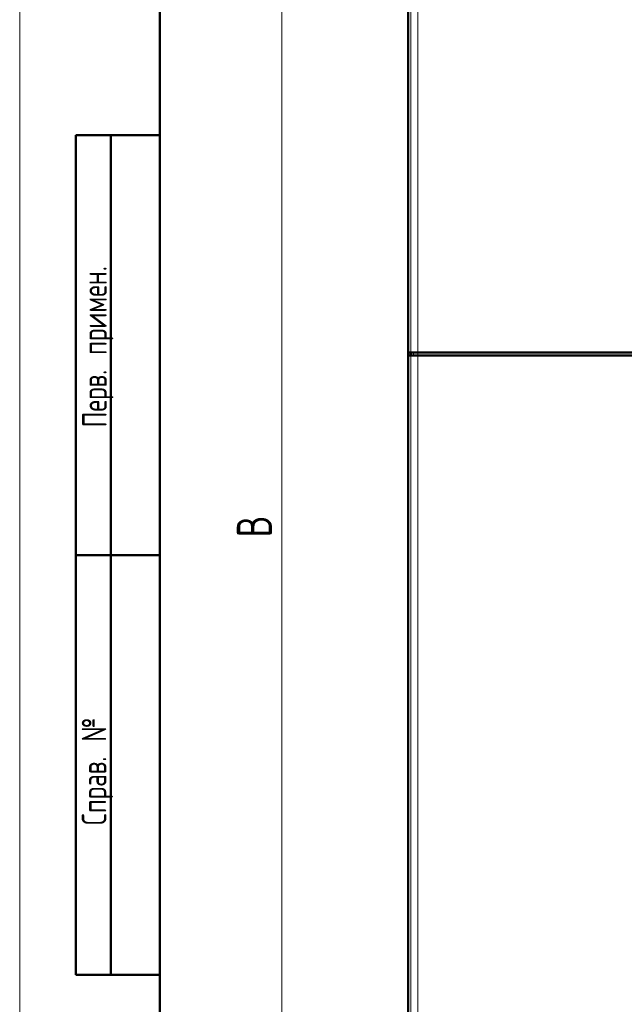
# Model space of a CAD drawing. Header units: millimetres. Extents: x 0 to 594, y 0 to 420.
# Tile 2 of 7: x 0 to 86, y 168 to 308. Entities that reach past the tile are written whole.
import ezdxf

# ---------------------------------------------------------------- set-up
doc = ezdxf.new("R2010")
doc.units = ezdxf.units.MM
doc.linetypes.add('SLD-Сплошная', pattern=[0])
doc.styles.add('SLDTEXTSTYLE0', font='TXT', dxfattribs={"width": 0.7, "bigfont": 'bigfont'})
doc.styles.add('SLDTEXTSTYLE1', font='TXT', dxfattribs={"width": 0.7})
doc.dimstyles.new('SLDDIMSTYLE0', dxfattribs={"dimtxt": 5, "dimasz": 5, "dimexe": 0, "dimexo": 0.0625, "dimgap": 1.25, "dimtad": 2, "dimdec": 1, "dimrnd": 1e-09, "dimzin": 12, "dimdsep": 46, "dimtxsty": 'SLDTEXTSTYLE1', "dimsah": 1, "dimcen": 0.09, "dimadec": 0, "dimazin": 3, "dimtfac": 1, "dimtdec": 3, "dimtofl": 0, "dimtmove": 0, "dimatfit": 3, "dimfxl": 0, "dimfrac": 2, "dimtolj": 1, "dimtzin": 12, "dimarcsym": 0})

# ---------------------------------------------------------------- blocks, each defined once
blk = doc.blocks.new('_D_1')
at = {"color": 7, "linetype": 'SLD-Сплошная', "lineweight": 0}
for p, q in [((57.46, 357.63), (36.46, 357.63)), ((37.46, 114.64), (37.46, 357.63)), ((78.78, 114.64), (36.46, 114.64))]:
    blk.add_line(p, q, dxfattribs=at)
at = {"color": 7, "linetype": 'SLD-Сплошная', "lineweight": 18}
for points in [[(37.46, 357.63), (36.69, 352.63), (38.23, 352.63)], [(37.46, 114.64), (38.23, 119.64), (36.69, 119.64)]]:
    blk.add_solid(points, dxfattribs=at)
at = {"color": 7, "linetype": 'SLD-Сплошная', "lineweight": 18, "insert": (31.01, 234.53), "char_height": 5, "attachment_point": 1, "rotation": 90, "style": 'SLDTEXTSTYLE0'}
blk.add_mtext('В', dxfattribs=at)

msp = doc.modelspace()

# ---------------------------------------------------------------- linework, layer by layer
at = {"color": 7, "linetype": 'SLD-Сплошная', "lineweight": 18}
msp.add_line((0, 420), (0, 0), dxfattribs=at)
at = {"color": 7, "linetype": 'SLD-Сплошная', "lineweight": 50}
for p, q in [((20, 415), (20, 5)), ((55.46, 119.64), (55.46, 355.64)), ((55.48, 355.63), (55.48, 260.93)), ((8, 172), (8, 292)), ((20, 292), (8, 292)), ((8, 172), (8, 292)), ((13, 172), (13, 292)), ((13, 172), (13, 292)), ((55.85, 260.93), (55.48, 260.93)), ((55.48, 260.53), (55.48, 154.73)), ((55.48, 260.53), (55.85, 260.53)), ((56.84, 260.93), (55.85, 260.93)), ((56.84, 260.53), (55.85, 260.53)), ((55.88, 260.53), (55.88, 260.93)), ((88.28, 260.93), (56.84, 260.93)), ((56.84, 260.53), (88.28, 260.53)), ((8, 232), (20, 232)), ((20, 232), (8, 232)), ((8, 172), (20, 172))]:
    msp.add_line(p, q, dxfattribs=at)
at = {"color": 8, "linetype": 'SLD-Сплошная', "lineweight": 18}
for p, q in [((55.85, 355.26), (55.85, 260.93)), ((56.84, 260.93), (56.84, 355.26)), ((55.85, 120), (55.85, 260.53)), ((56.24, 260.53), (56.24, 260.93)), ((56.84, 260.53), (56.84, 260.93)), ((56.84, 260.53), (56.84, 120))]:
    msp.add_line(p, q, dxfattribs=at)
at = {"color": 7, "linetype": 'SLD-Сплошная', "lineweight": 25}
msp.add_line((20, 292), (20, 5), dxfattribs=at)
msp.add_line((20, 292), (20, 5), dxfattribs=at)

# ---------------------------------------------------------------- texts
at = {"color": 7, "linetype": 'Continuous', "lineweight": 0, "char_height": 3.5, "attachment_point": 2, "rotation": 90, "style": 'SLDTEXTSTYLE0'}
for s, insert in [('Перв. примен.', (8.93, 261.76)), ('Справ. №', (8.87, 201.09))]:
    msp.add_mtext(s, dxfattribs=dict(at, insert=insert))

# ---------------------------------------------------------------- dimensions: what is measured, and where the dimension line sits
at = {"color": 7, "linetype": 'SLD-Сплошная', "lineweight": 18}
dim = msp.add_linear_dim(base=(37.46, 357.63), p1=(78.79, 114.64), p2=(57.47, 357.63), angle=90, text='В', dimstyle='SLDDIMSTYLE0', dxfattribs=at)
dim.commit()
dim.dimension.update_dxf_attribs({"geometry": '_D_1', "text_midpoint": (37.46, 236.13), "dimtype": 160})

doc.saveas('drawing.dxf')
